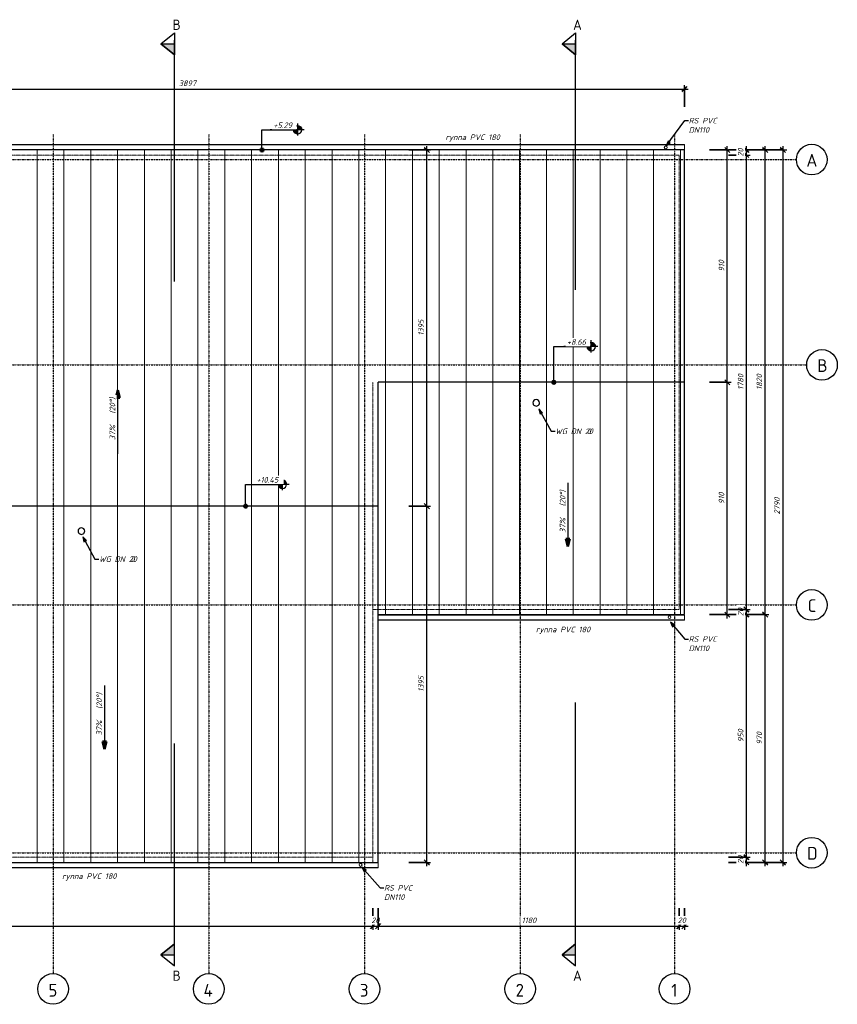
# Model space of a CAD drawing. Header units: millimetres. Extents: x -28512 to 35545, y -23593 to 14972.
# Tile 2 of 2: x 3517 to 35545, y -23593 to 14965. Entities that reach past the tile are written whole.
import ezdxf

# ---------------------------------------------------------------- set-up
doc = ezdxf.new("R2010")
doc.units = ezdxf.units.MM
doc.linetypes.add('Kreska', pattern=[4, 2.5, -1.5])
doc.linetypes.add('Linia osi', pattern=[14, 6, -3, 2, -3])
for name, color, linetype, lineweight in [('A-ANNO-DIMS', 211, 'Continuous', 20), ('A-ANNO-DIMS-100', 211, 'Continuous', 20), ('A-FLOR-OVHD', 1, 'Kreska', 20), ('A-GENM', 13, 'Continuous', 25), ('A-ROOF', 132, 'Continuous', 25), ('A-ROOF-OTLN', 132, 'Continuous', 20), ('A-ROOF-PATT', 132, 'Continuous', 25), ('G-ANNO-DIMS', 111, 'Continuous', 20), ('G-ANNO-SYMB', 111, 'Continuous', 20), ('G-ANNO-TEXT', 231, 'Continuous', 20), ('S-GRID', 1, 'Continuous', 20), ('S-GRID-IDEN', 1, 'Continuous', 25)]:
    doc.layers.add(name, color=color, linetype=linetype, lineweight=lineweight)
doc.styles.add('GOST Common', font='GOST_Common.ttf', dxfattribs={"height": 500})
doc.styles.add('GOST Common_B', font='txt', dxfattribs={"height": 400})
doc.styles.add('GOST Common_I', font='GOST_Common Italic.ttf', dxfattribs={"height": 220})
doc.dimstyles.new('Zasieczka', dxfattribs={"dimscale": 304.8, "dimtxt": 221.257299, "dimasz": 0.656168, "dimexe": 0.492126, "dimexo": 0.0625, "dimgap": 0.164042, "dimtad": 1, "dimdec": 0, "dimlfac": 0.1, "dimzin": 0, "dimdsep": 46, "dimtxsty": 'GOST Common_I', "dimblk1": 'OBLIQUE', "dimblk2": 'OBLIQUE', "dimsah": 1, "dimcen": 0.09, "dimdle": 0.492126, "dimadec": 1, "dimazin": 0, "dimtfac": 1, "dimtdec": 4, "dimtix": 1, "dimtmove": 0, "dimatfit": 3, "dimfxl": 2.296588, "dimfxlon": 1, "dimtvp": 1, "dimtfill": 1, "dimtolj": 1, "dimtzin": 0, "dimlwd": 25, "dimlwe": 25, "dimarcsym": 2})
pattern_1 = [(270, (0, 1250.3), (1050, 6e-14), [])]

# ---------------------------------------------------------------- blocks, each defined once
blk = doc.blocks.new('Rura spustowa- ściana - 110-1924162-Dach')
at = {"layer": 'A-GENM', "lineweight": 20}
for p, q in [((70, 310), (70, 290)), ((180, 290), (180, 310))]:
    blk.add_line(p, q, dxfattribs=at)
for start, end in [(0, 180), (180, 360)]:
    blk.add_arc((125, 390), 55, start, end, dxfattribs=at)
blk = doc.blocks.new('Wywiewka dachowa - 200-1936921-Dach')
at = {"layer": 'A-GENM'}
for start, end in [(360, 180), (180, 360)]:
    blk.add_arc((10, 0), 130, start, end, dxfattribs=at)
blk = doc.blocks.new('Siatka - Oś 6mm-1781598-Dach')
at = {"layer": 'S-GRID-IDEN'}
blk.add_circle((0, -0.01), 6, dxfattribs=at)
blk = doc.blocks.new('Przekrój - symbol przekroju-1790963-Dach')
at = {"layer": 'G-ANNO-SYMB'}
blk.add_hatch(color=256, dxfattribs=at).paths.add_polyline_path([(1.5, 0), (1.5, 5.33), (5.81, 0)], flags=0)
at = {"layer": 'G-ANNO-SYMB', "lineweight": 25}
for p, q in [((1.5, 5.33), (-2.82, 0)), ((1.5, 5.33), (1.5, 0)), ((1.5, 5.33), (5.81, 0)), ((5.81, 0), (1.5, 5.33)), ((1.5, 5.33), (1.5, 0)), ((-2.82, 0), (5.81, 0)), ((1.5, 0), (5.81, 0))]:
    blk.add_line(p, q, dxfattribs=at)
blk = doc.blocks.new('DIMBLOCK2-Dach')
at = {"layer": 'A-ANNO-DIMS-100', "lineweight": 25}
for p, q in [((-23649, -19831), (-23649, -20681)), ((-23649, -20531), (-23649, -19831)), ((17353, -19831), (17353, -20681)), ((17353, -20531), (17353, -19831)), ((-23649, -20531), (17353, -20531))]:
    blk.add_line(p, q, dxfattribs=at)
at = {"layer": 'A-ANNO-DIMS-100', "lineweight": 35}
for p, q in [((-23649, -20531), (-23549, -20431)), ((17353, -20531), (17453, -20431)), ((-23649, -20531), (-23749, -20631)), ((17353, -20531), (17253, -20631))]:
    blk.add_line(p, q, dxfattribs=at)
at = {"layer": 'A-ANNO-DIMS-100', "color": 0, "lineweight": 25, "insert": (-3458, -20194), "char_height": 220, "width": 742.52, "attachment_point": 1, "line_spacing_factor": 1.022761, "style": 'GOST Common_I', "bg_fill": 3, "box_fill_scale": 1.25, "bg_fill_color": 256, "bg_fill_true_color": 13158600, "bg_fill_transparency": 0}
blk.add_mtext('4100', dxfattribs=at)
blk = doc.blocks.new('_Oblique')
at = {"color": 0, "linetype": 'ByBlock', "lineweight": -2}
blk.add_line((-0.5, -0.5), (0.5, 0.5), dxfattribs=at)
blk = doc.blocks.new('DIMBLOCK3-Dach')
at = {"layer": 'A-ANNO-DIMS-100', "lineweight": 25}
for p, q in [((17353, -19831), (17353, -20681)), ((17353, -20531), (17353, -19831)), ((17553, -19831), (17553, -20681)), ((17553, -20531), (17553, -19831)), ((17353, -20531), (17553, -20531))]:
    blk.add_line(p, q, dxfattribs=at)
at = {"layer": 'A-ANNO-DIMS-100', "lineweight": 35}
for p, q in [((17353, -20531), (17453, -20431)), ((17553, -20531), (17653, -20431)), ((17353, -20531), (17253, -20631)), ((17553, -20531), (17453, -20631))]:
    blk.add_line(p, q, dxfattribs=at)
at = {"layer": 'A-ANNO-DIMS-100', "color": 0, "lineweight": 25, "insert": (17291, -20194), "char_height": 220, "width": 387.01, "attachment_point": 1, "line_spacing_factor": 1.022761, "style": 'GOST Common_I', "bg_fill": 3, "box_fill_scale": 1.25, "bg_fill_color": 256, "bg_fill_true_color": 13158600, "bg_fill_transparency": 0}
blk.add_mtext('20', dxfattribs=at)
blk = doc.blocks.new('DIMBLOCK4-Dach')
at = {"layer": 'A-ANNO-DIMS-100', "lineweight": 25}
for p, q in [((17553, -19831), (17553, -20681)), ((17553, -20531), (17553, -19831)), ((29353, -19831), (29353, -20681)), ((29353, -20531), (29353, -19831)), ((17553, -20531), (29353, -20531))]:
    blk.add_line(p, q, dxfattribs=at)
at = {"layer": 'A-ANNO-DIMS-100', "lineweight": 35}
for p, q in [((17553, -20531), (17653, -20431)), ((29353, -20531), (29453, -20431)), ((17553, -20531), (17453, -20631)), ((29353, -20531), (29253, -20631))]:
    blk.add_line(p, q, dxfattribs=at)
at = {"layer": 'A-ANNO-DIMS-100', "color": 0, "lineweight": 25, "insert": (23179, -20194), "char_height": 220, "width": 657.02, "attachment_point": 1, "line_spacing_factor": 1.022761, "style": 'GOST Common_I', "bg_fill": 3, "box_fill_scale": 1.25, "bg_fill_color": 256, "bg_fill_true_color": 13158600, "bg_fill_transparency": 0}
blk.add_mtext('1180', dxfattribs=at)
blk = doc.blocks.new('DIMBLOCK5-Dach')
at = {"layer": 'A-ANNO-DIMS-100', "lineweight": 25}
for p, q in [((29353, -19831), (29353, -20681)), ((29353, -20531), (29353, -19831)), ((29553, -19831), (29553, -20681)), ((29553, -20531), (29553, -19831)), ((29353, -20531), (29703, -20531))]:
    blk.add_line(p, q, dxfattribs=at)
at = {"layer": 'A-ANNO-DIMS-100', "lineweight": 35}
for p, q in [((29353, -20531), (29453, -20431)), ((29553, -20531), (29653, -20431)), ((29353, -20531), (29253, -20631)), ((29553, -20531), (29453, -20631))]:
    blk.add_line(p, q, dxfattribs=at)
at = {"layer": 'A-ANNO-DIMS-100', "color": 0, "lineweight": 25, "insert": (29291, -20194), "char_height": 220, "width": 387.01, "attachment_point": 1, "line_spacing_factor": 1.022761, "style": 'GOST Common_I', "bg_fill": 3, "box_fill_scale": 1.25, "bg_fill_color": 256, "bg_fill_true_color": 13158600, "bg_fill_transparency": 0}
blk.add_mtext('20', dxfattribs=at)
blk = doc.blocks.new('DIMBLOCK9-Dach')
at = {"layer": 'A-ANNO-DIMS-100', "lineweight": 35}
for p, q in [((31985, -17835), (31885, -17735)), ((31985, -18035), (31885, -17935)), ((31985, -17835), (32085, -17935)), ((31985, -18035), (32085, -18135))]:
    blk.add_line(p, q, dxfattribs=at)
at = {"layer": 'A-ANNO-DIMS-100', "lineweight": 25}
for p, q in [((31285, -17835), (32135, -17835)), ((31985, -17835), (31285, -17835)), ((31285, -18035), (32135, -18035)), ((31985, -18035), (31285, -18035)), ((31985, -18185), (31985, -17835))]:
    blk.add_line(p, q, dxfattribs=at)
at = {"layer": 'A-ANNO-DIMS-100', "color": 0, "lineweight": 25, "insert": (31648, -18096), "char_height": 220, "width": 387.01, "attachment_point": 1, "rotation": 90, "line_spacing_factor": 1.022761, "style": 'GOST Common_I', "bg_fill": 3, "box_fill_scale": 1.25, "bg_fill_color": 256, "bg_fill_true_color": 13158600, "bg_fill_transparency": 0}
blk.add_mtext('20', dxfattribs=at)
blk = doc.blocks.new('DIMBLOCK10-Dach')
at = {"layer": 'A-ANNO-DIMS-100', "lineweight": 25}
for p, q in [((31285, -8334), (32135, -8334)), ((31985, -8334), (31285, -8334)), ((31985, -17835), (31985, -8334)), ((31285, -17835), (32135, -17835)), ((31985, -17835), (31285, -17835))]:
    blk.add_line(p, q, dxfattribs=at)
at = {"layer": 'A-ANNO-DIMS-100', "lineweight": 35}
for p, q in [((31985, -8334), (31885, -8234)), ((31985, -8334), (32085, -8434)), ((31985, -17835), (31885, -17735)), ((31985, -17835), (32085, -17935))]:
    blk.add_line(p, q, dxfattribs=at)
at = {"layer": 'A-ANNO-DIMS-100', "color": 0, "lineweight": 25, "insert": (31648, -13326), "char_height": 220, "width": 580.52, "attachment_point": 1, "rotation": 90, "line_spacing_factor": 1.022761, "style": 'GOST Common_I', "bg_fill": 3, "box_fill_scale": 1.25, "bg_fill_color": 256, "bg_fill_true_color": 13158600, "bg_fill_transparency": 0}
blk.add_mtext('950', dxfattribs=at)
blk = doc.blocks.new('DIMBLOCK11-Dach')
at = {"layer": 'A-ANNO-DIMS-100', "lineweight": 35}
for p, q in [((31985, -8134), (31885, -8034)), ((31985, -8334), (31885, -8234)), ((31985, -8134), (32085, -8234)), ((31985, -8334), (32085, -8434))]:
    blk.add_line(p, q, dxfattribs=at)
at = {"layer": 'A-ANNO-DIMS-100', "lineweight": 25}
for p, q in [((31285, -8134), (32135, -8134)), ((31985, -8134), (31285, -8134)), ((31285, -8334), (32135, -8334)), ((31985, -8334), (31285, -8334)), ((31985, -8334), (31985, -8134))]:
    blk.add_line(p, q, dxfattribs=at)
at = {"layer": 'A-ANNO-DIMS-100', "color": 0, "lineweight": 25, "insert": (31648, -8395), "char_height": 220, "width": 387.01, "attachment_point": 1, "rotation": 90, "line_spacing_factor": 1.022761, "style": 'GOST Common_I', "bg_fill": 3, "box_fill_scale": 1.25, "bg_fill_color": 256, "bg_fill_true_color": 13158600, "bg_fill_transparency": 0}
blk.add_mtext('20', dxfattribs=at)
blk = doc.blocks.new('DIMBLOCK12-Dach')
at = {"layer": 'A-ANNO-DIMS-100', "lineweight": 25}
for p, q in [((31285, 9665), (32135, 9665)), ((31985, 9665), (31285, 9665)), ((31985, -8134), (31985, 9665)), ((31285, -8134), (32135, -8134)), ((31985, -8134), (31285, -8134))]:
    blk.add_line(p, q, dxfattribs=at)
at = {"layer": 'A-ANNO-DIMS-100', "lineweight": 35}
for p, q in [((31985, 9665), (31885, 9765)), ((31985, 9665), (32085, 9565)), ((31985, -8134), (31885, -8034)), ((31985, -8134), (32085, -8234))]:
    blk.add_line(p, q, dxfattribs=at)
at = {"layer": 'A-ANNO-DIMS-100', "color": 0, "lineweight": 25, "insert": (31648, 467), "char_height": 220, "width": 715.52, "attachment_point": 1, "rotation": 90, "line_spacing_factor": 1.022761, "style": 'GOST Common_I', "bg_fill": 3, "box_fill_scale": 1.25, "bg_fill_color": 256, "bg_fill_true_color": 13158600, "bg_fill_transparency": 0}
blk.add_mtext('1780', dxfattribs=at)
blk = doc.blocks.new('DIMBLOCK13-Dach')
at = {"layer": 'A-ANNO-DIMS-100', "lineweight": 25}
for p, q in [((31285, 9865), (32135, 9865)), ((31985, 9865), (31285, 9865)), ((31285, 9665), (32135, 9665)), ((31985, 9665), (31285, 9665)), ((31985, 9665), (31985, 10015))]:
    blk.add_line(p, q, dxfattribs=at)
at = {"layer": 'A-ANNO-DIMS-100', "lineweight": 35}
for p, q in [((31985, 9865), (31885, 9965)), ((31985, 9665), (31885, 9765)), ((31985, 9865), (32085, 9765)), ((31985, 9665), (32085, 9565))]:
    blk.add_line(p, q, dxfattribs=at)
at = {"layer": 'A-ANNO-DIMS-100', "color": 0, "lineweight": 25, "insert": (31648, 9604), "char_height": 220, "width": 387.01, "attachment_point": 1, "rotation": 90, "line_spacing_factor": 1.022761, "style": 'GOST Common_I', "bg_fill": 3, "box_fill_scale": 1.25, "bg_fill_color": 256, "bg_fill_true_color": 13158600, "bg_fill_transparency": 0}
blk.add_mtext('20', dxfattribs=at)
blk = doc.blocks.new('DIMBLOCK14-Dach')
at = {"layer": 'A-ANNO-DIMS-100', "lineweight": 35}
for p, q in [((31236, 765), (31136, 865)), ((31236, 765), (31336, 665)), ((31236, -8334), (31136, -8234)), ((31236, -8334), (31336, -8434))]:
    blk.add_line(p, q, dxfattribs=at)
at = {"layer": 'A-ANNO-DIMS-100', "lineweight": 25}
for p, q in [((30536, 765), (31386, 765)), ((31236, 765), (30536, 765)), ((31236, -8484), (31236, 765)), ((30536, -8334), (31386, -8334)), ((31236, -8334), (30536, -8334))]:
    blk.add_line(p, q, dxfattribs=at)
at = {"layer": 'A-ANNO-DIMS-100', "color": 0, "lineweight": 25, "insert": (30898, -4002), "char_height": 220, "width": 522.02, "attachment_point": 1, "rotation": 90, "line_spacing_factor": 1.022761, "style": 'GOST Common_I', "bg_fill": 3, "box_fill_scale": 1.25, "bg_fill_color": 256, "bg_fill_true_color": 13158600, "bg_fill_transparency": 0}
blk.add_mtext('910', dxfattribs=at)
blk = doc.blocks.new('DIMBLOCK15-Dach')
at = {"layer": 'A-ANNO-DIMS-100', "lineweight": 25}
for p, q in [((30536, 9865), (31386, 9865)), ((31236, 9865), (30536, 9865)), ((31236, 765), (31236, 10015)), ((30536, 765), (31386, 765)), ((31236, 765), (30536, 765))]:
    blk.add_line(p, q, dxfattribs=at)
at = {"layer": 'A-ANNO-DIMS-100', "lineweight": 35}
for p, q in [((31236, 9865), (31136, 9965)), ((31236, 9865), (31336, 9765)), ((31236, 765), (31136, 865)), ((31236, 765), (31336, 665))]:
    blk.add_line(p, q, dxfattribs=at)
at = {"layer": 'A-ANNO-DIMS-100', "color": 0, "lineweight": 25, "insert": (30898, 5098), "char_height": 220, "width": 522.02, "attachment_point": 1, "rotation": 90, "line_spacing_factor": 1.022761, "style": 'GOST Common_I', "bg_fill": 3, "box_fill_scale": 1.25, "bg_fill_color": 256, "bg_fill_true_color": 13158600, "bg_fill_transparency": 0}
blk.add_mtext('910', dxfattribs=at)
blk = doc.blocks.new('DIMBLOCK16-Dach')
at = {"layer": 'A-ANNO-DIMS-100', "lineweight": 25}
for p, q in [((18765, -4085), (19615, -4085)), ((19465, -4085), (18765, -4085)), ((19465, -18185), (19465, -4085)), ((18765, -18035), (19615, -18035)), ((19465, -18035), (18765, -18035))]:
    blk.add_line(p, q, dxfattribs=at)
at = {"layer": 'A-ANNO-DIMS-100', "lineweight": 35}
for p, q in [((19465, -4085), (19365, -3985)), ((19465, -4085), (19565, -4185)), ((19465, -18035), (19365, -17935)), ((19465, -18035), (19565, -18135))]:
    blk.add_line(p, q, dxfattribs=at)
at = {"layer": 'A-ANNO-DIMS-100', "color": 0, "lineweight": 25, "insert": (19127, -11358), "char_height": 220, "width": 715.52, "attachment_point": 1, "rotation": 90, "line_spacing_factor": 1.022761, "style": 'GOST Common_I', "bg_fill": 3, "box_fill_scale": 1.25, "bg_fill_color": 256, "bg_fill_true_color": 13158600, "bg_fill_transparency": 0}
blk.add_mtext('1395', dxfattribs=at)
blk = doc.blocks.new('DIMBLOCK17-Dach')
at = {"layer": 'A-ANNO-DIMS-100', "lineweight": 25}
for p, q in [((18765, 9865), (19615, 9865)), ((19465, 9865), (18765, 9865)), ((19465, -4085), (19465, 10015)), ((18765, -4085), (19615, -4085)), ((19465, -4085), (18765, -4085))]:
    blk.add_line(p, q, dxfattribs=at)
at = {"layer": 'A-ANNO-DIMS-100', "lineweight": 35}
for p, q in [((19465, 9865), (19365, 9965)), ((19465, 9865), (19565, 9765)), ((19465, -4085), (19365, -3985)), ((19465, -4085), (19565, -4185))]:
    blk.add_line(p, q, dxfattribs=at)
at = {"layer": 'A-ANNO-DIMS-100', "color": 0, "lineweight": 25, "insert": (19127, 2592), "char_height": 220, "width": 715.52, "attachment_point": 1, "rotation": 90, "line_spacing_factor": 1.022761, "style": 'GOST Common_I', "bg_fill": 3, "box_fill_scale": 1.25, "bg_fill_color": 256, "bg_fill_true_color": 13158600, "bg_fill_transparency": 0}
blk.add_mtext('1395', dxfattribs=at)
blk = doc.blocks.new('DIMBLOCK18-Dach')
at = {"layer": 'A-ANNO-DIMS-100', "lineweight": 25}
for p, q in [((32018, -8334), (32868, -8334)), ((32718, -8334), (32018, -8334)), ((32718, -18185), (32718, -8334)), ((32018, -18035), (32868, -18035)), ((32718, -18035), (32018, -18035))]:
    blk.add_line(p, q, dxfattribs=at)
at = {"layer": 'A-ANNO-DIMS-100', "lineweight": 35}
for p, q in [((32718, -8334), (32618, -8234)), ((32718, -8334), (32818, -8434)), ((32718, -18035), (32618, -17935)), ((32718, -18035), (32818, -18135))]:
    blk.add_line(p, q, dxfattribs=at)
at = {"layer": 'A-ANNO-DIMS-100', "color": 0, "lineweight": 25, "insert": (32381, -13426), "char_height": 220, "width": 580.52, "attachment_point": 1, "rotation": 90, "line_spacing_factor": 1.022761, "style": 'GOST Common_I', "bg_fill": 3, "box_fill_scale": 1.25, "bg_fill_color": 256, "bg_fill_true_color": 13158600, "bg_fill_transparency": 0}
blk.add_mtext('970', dxfattribs=at)
blk = doc.blocks.new('DIMBLOCK19-Dach')
at = {"layer": 'A-ANNO-DIMS-100', "lineweight": 25}
for p, q in [((32018, 9865), (32868, 9865)), ((32718, 9865), (32018, 9865)), ((32718, -8334), (32718, 10015)), ((32018, -8334), (32868, -8334)), ((32718, -8334), (32018, -8334))]:
    blk.add_line(p, q, dxfattribs=at)
at = {"layer": 'A-ANNO-DIMS-100', "lineweight": 35}
for p, q in [((32718, 9865), (32618, 9965)), ((32718, 9865), (32818, 9765)), ((32718, -8334), (32618, -8234)), ((32718, -8334), (32818, -8434))]:
    blk.add_line(p, q, dxfattribs=at)
at = {"layer": 'A-ANNO-DIMS-100', "color": 0, "lineweight": 25, "insert": (32381, 467), "char_height": 220, "width": 715.52, "attachment_point": 1, "rotation": 90, "line_spacing_factor": 1.022761, "style": 'GOST Common_I', "bg_fill": 3, "box_fill_scale": 1.25, "bg_fill_color": 256, "bg_fill_true_color": 13158600, "bg_fill_transparency": 0}
blk.add_mtext('1820', dxfattribs=at)
blk = doc.blocks.new('DIMBLOCK20-Dach')
at = {"layer": 'A-ANNO-DIMS-100', "lineweight": 25}
for p, q in [((32712, 9865), (33562, 9865)), ((33412, 9865), (32712, 9865)), ((33412, 10015), (33412, -18185)), ((32712, -18035), (33562, -18035)), ((33412, -18035), (32712, -18035))]:
    blk.add_line(p, q, dxfattribs=at)
at = {"layer": 'A-ANNO-DIMS-100', "lineweight": 35}
for p, q in [((33412, 9865), (33312, 9965)), ((33412, 9865), (33512, 9765)), ((33412, -18035), (33312, -17935)), ((33412, -18035), (33512, -18135))]:
    blk.add_line(p, q, dxfattribs=at)
at = {"layer": 'A-ANNO-DIMS-100', "color": 0, "lineweight": 25, "insert": (33074, -4408), "char_height": 220, "width": 774.03, "attachment_point": 1, "rotation": 90, "line_spacing_factor": 1.022761, "style": 'GOST Common_I', "bg_fill": 3, "box_fill_scale": 1.25, "bg_fill_color": 256, "bg_fill_true_color": 13158600, "bg_fill_transparency": 0}
blk.add_mtext('2790', dxfattribs=at)
blk = doc.blocks.new('DIMBLOCK22-Dach')
at = {"layer": 'A-ANNO-DIMS-100', "lineweight": 25}
for p, q in [((-9413, 11549), (-9413, 12399)), ((29553, 11549), (29553, 12399)), ((-9413, 12249), (29703, 12249)), ((-9413, 12249), (-9413, 11549)), ((29553, 12249), (29553, 11549))]:
    blk.add_line(p, q, dxfattribs=at)
at = {"layer": 'A-ANNO-DIMS-100', "lineweight": 35}
for p, q in [((-9413, 12249), (-9313, 12349)), ((29553, 12249), (29653, 12349)), ((-9413, 12249), (-9513, 12149)), ((29553, 12249), (29453, 12149))]:
    blk.add_line(p, q, dxfattribs=at)
at = {"layer": 'A-ANNO-DIMS-100', "color": 0, "lineweight": 25, "insert": (9747, 12586), "char_height": 220, "width": 774.03, "attachment_point": 1, "line_spacing_factor": 1.022761, "style": 'GOST Common_I', "bg_fill": 3, "box_fill_scale": 1.25, "bg_fill_color": 256, "bg_fill_true_color": 13158600, "bg_fill_transparency": 0}
blk.add_mtext('3897', dxfattribs=at)
blk = doc.blocks.new('Rzędne punktów - Etyk_Wymiar punktowy_Rzędna - Koło pełne-1053112-Dach')
at = {"layer": 'G-ANNO-DIMS'}
h = blk.add_hatch(color=256, dxfattribs=at)
edge = h.paths.add_edge_path(flags=0)
edge.add_line((0, 0), (-1.6, 0))
edge.add_arc((0, 0), 1.6, 90, 180, ccw=False)
edge.add_line((0, 1.6), (0, 0))
h = blk.add_hatch(color=256, dxfattribs=at)
edge = h.paths.add_edge_path(flags=0)
edge.add_line((0, 0), (1.6, 0))
edge.add_arc((0, 0), 1.6, 270, 360, ccw=False)
edge.add_line((0, -1.6), (0, 0))
at = {"layer": 'G-ANNO-DIMS', "lineweight": 25}
for p, q in [((-2.56, 0), (10.75, 0)), ((0, -2.29), (0, 2.51))]:
    blk.add_line(p, q, dxfattribs=at)
blk.add_circle((0, 0), 1.6, dxfattribs=at)
for start, end in [(90, 180), (270, 360)]:
    blk.add_arc((0, 0), 1.6, start, end, dxfattribs=at)

msp = doc.modelspace()

# ---------------------------------------------------------------- hatches: boundary and pattern name
at = {"layer": 'A-ROOF-PATT', "lineweight": 20}
h = msp.add_hatch(dxfattribs=at)
h.set_pattern_fill('FP_4', color=256, style=0, pattern_type=2)
h.set_pattern_definition(pattern_1)
h.paths.add_polyline_path([(17552.6, -4085.2), (17552.6, 765.5), (17352.6, 765.5), (17352.6, 9864.8), (-9413.2, 9864.8), (-8871.1, 4087), (-23849.2, 2676.9), (-23849.2, -4085.2), (16418.2, -4085.2)], flags=0)
h = msp.add_hatch(dxfattribs=at)
h.set_pattern_fill('FP_4', color=256, style=0, pattern_type=2)
h.set_pattern_definition(pattern_1)
h.paths.add_polyline_path([(29552.6, 765.5), (29552.6, 9864.8), (17352.6, 9864.8), (17352.6, 765.5), (17552.6, 765.5)], flags=0)
h = msp.add_hatch(dxfattribs=at)
h.set_pattern_fill('FP_3', color=256, style=0, pattern_type=2)
h.set_pattern_definition([(90, (0, -1066), (-1050, 6e-14), [])])
h.paths.add_polyline_path([(29514.2, -8333.9), (29552.6, -8333.9), (29552.6, 765.5), (17552.6, 765.5), (17552.6, -8333.9), (29046.4, -8333.9)], flags=0)
h.paths.add_polyline_path([(23750, -165.2), (23716.4, -160.8), (23685, -147.8), (23658.1, -127.1), (23637.4, -100.2), (23624.4, -68.8), (23620, -35.2), (23624.4, -1.5), (23637.4, 29.8), (23658.1, 56.7), (23685, 77.4), (23716.4, 90.4), (23750, 94.8), (23783.6, 90.4), (23815, 77.4), (23841.9, 56.7), (23862.6, 29.8), (23875.6, -1.5), (23880, -35.2), (23875.6, -68.8), (23862.6, -100.2), (23841.9, -127.1), (23815, -147.8), (23783.6, -160.8)], flags=0)
h = msp.add_hatch(dxfattribs=at)
h.set_pattern_fill('FP_6', color=256, style=0, pattern_type=2)
h.set_pattern_definition([(90, (0, -2234.2), (-1050, 6e-14), [])])
h.paths.add_polyline_path([(17353.6, -18035.2), (17552.6, -18035.2), (17552.6, -4085.2), (-23849.2, -4085.2), (-23849.2, -18035.2), (16885.9, -18035.2)], flags=0)
h.paths.add_polyline_path([(5933, -5192.1), (5899.3, -5187.7), (5868, -5174.7), (5841.1, -5154), (5820.4, -5127.1), (5807.4, -5095.8), (5803, -5062.1), (5807.4, -5028.5), (5820.4, -4997.1), (5841.1, -4970.2), (5868, -4949.5), (5899.3, -4936.5), (5933, -4932.1), (5966.6, -4936.5), (5998, -4949.5), (6024.9, -4970.2), (6045.6, -4997.1), (6058.5, -5028.5), (6063, -5062.1), (6058.5, -5095.8), (6045.6, -5127.1), (6024.9, -5154), (5998, -5174.7), (5966.6, -5187.7)], flags=0)
h.paths.add_polyline_path([(-13500, -5185.2), (-13533.6, -5180.8), (-13565, -5167.8), (-13591.9, -5147.1), (-13612.6, -5120.2), (-13625.6, -5088.8), (-13630, -5055.2), (-13625.6, -5021.5), (-13612.6, -4990.2), (-13591.9, -4963.3), (-13565, -4942.6), (-13533.6, -4929.6), (-13500, -4925.2), (-13466.4, -4929.6), (-13435, -4942.6), (-13408.1, -4963.3), (-13387.4, -4990.2), (-13374.4, -5021.5), (-13370, -5055.2), (-13374.4, -5088.8), (-13387.4, -5120.2), (-13408.1, -5147.1), (-13435, -5167.8), (-13466.4, -5180.8)], flags=0)
at = {"layer": 'G-ANNO-DIMS', "lineweight": 50}
h = msp.add_hatch(color=256, dxfattribs=at)
edge = h.paths.add_edge_path(flags=0)
edge.add_arc((13008.5, 9864.8), 60, 0, 360)
h = msp.add_hatch(color=256, dxfattribs=at)
edge = h.paths.add_edge_path(flags=0)
edge.add_arc((24439.8, 765.5), 60, 0, 360)
for points in [[(7356.9, 462.2), (7276.5, 162.2), (7437.3, 162.2)], [(24991.1, -5671), (25071.4, -5371), (24910.7, -5371)], [(6840.7, -13607.1), (6921.1, -13307.1), (6760.3, -13307.1)]]:
    msp.add_hatch(color=256, dxfattribs=at).paths.add_polyline_path(points, flags=0)
h = msp.add_hatch(color=256, dxfattribs=at)
edge = h.paths.add_edge_path(flags=0)
edge.add_arc((12366.8, -4085.2), 60, 0, 360)
at = {"layer": 'G-ANNO-TEXT', "lineweight": 25}
for points in [[(28838.9, 10021.5), (29000.7, 10150.7), (28914.5, 10214.3)], [(23855.1, -273.8), (23903, -475.3), (23997.3, -424.3)], [(5987.1, -5280.5), (6035, -5481.9), (6129.3, -5430.9)], [(29006.6, -8622.6), (29094.8, -8810), (29176.6, -8740.8)], [(16917.5, -18223.1), (17010.2, -18408.2), (17090.4, -18337.1)]]:
    msp.add_hatch(color=250, dxfattribs=at).paths.add_polyline_path(points, flags=0)

# ---------------------------------------------------------------- linework, layer by layer
at = {"layer": 'A-FLOR-OVHD'}
for p, q in [((29352.6, 9664.8), (-9422.7, 9664.8)), ((29352.6, -8133.9), (29352.6, 9664.8)), ((17352.6, -18035.2), (17352.6, 765.5)), ((17352.6, -8133.9), (29352.6, -8133.9)), ((-23649.2, -17835.2), (17352.6, -17835.2))]:
    msp.add_line(p, q, dxfattribs=at)
at = {"layer": 'A-ROOF'}
for p, q in [((29552.6, 9864.8), (-9587.4, 9864.8)), ((29552.6, -8333.9), (29552.6, 9864.8)), ((29552.6, 765.5), (17552.6, 765.5)), ((17552.6, -18035.2), (17552.6, 765.5)), ((17552.6, -4085.2), (-23849.2, -4085.2)), ((17552.6, -8333.9), (29552.6, -8333.9)), ((-23849.2, -18035.2), (17552.6, -18035.2))]:
    msp.add_line(p, q, dxfattribs=at)
at = {"layer": 'A-ROOF-OTLN'}
for p, q in [((29552.6, 10079.1), (-9413.2, 10079.1)), ((-9413.2, 10061.8), (29552.6, 10061.8)), ((29552.6, 10079.1), (29552.6, 9884.8)), ((-9413.2, 9887.8), (29552.6, 9887.8)), ((-9413.2, 9884.8), (29552.6, 9884.8)), ((29552.6, -8353.9), (17552.6, -8353.9)), ((29552.6, -8356.9), (17552.6, -8356.9)), ((29552.6, -8353.9), (29552.6, -8548.2)), ((29552.6, -8530.9), (17552.6, -8530.9)), ((17552.6, -8548.2), (29552.6, -8548.2)), ((17552.6, -18055.2), (-23849.2, -18055.2)), ((17552.6, -18058.2), (-23849.2, -18058.2)), ((17552.6, -18055.2), (17552.6, -18249.5)), ((17552.6, -18232.2), (-23849.2, -18232.2)), ((-23849.2, -18249.5), (17552.6, -18249.5))]:
    msp.add_line(p, q, dxfattribs=at)
at = {"layer": 'G-ANNO-DIMS', "lineweight": 25}
for p, q in [((13008.5, 10653.4), (14406.5, 10653.4)), ((13008.5, 9864.8), (13008.5, 10653.4)), ((24439.8, 2163.9), (25907, 2163.9)), ((24439.8, 765.5), (24439.8, 2163.9)), ((12366.8, -3233.3), (13813.1, -3233.3)), ((12366.8, -4085.2), (12366.8, -3233.3))]:
    msp.add_line(p, q, dxfattribs=at)
at = {"layer": 'G-ANNO-DIMS', "lineweight": 50}
for p, q in [((7356.9, 462.2), (7276.5, 162.2)), ((7437.3, 162.2), (7356.9, 462.2)), ((7276.5, 162.2), (7437.3, 162.2)), ((25071.4, -5371), (24910.7, -5371)), ((24910.7, -5371), (24991.1, -5671)), ((24991.1, -5671), (25071.4, -5371)), ((6921.1, -13307.1), (6760.3, -13307.1)), ((6760.3, -13307.1), (6840.7, -13607.1)), ((6840.7, -13607.1), (6921.1, -13307.1))]:
    msp.add_line(p, q, dxfattribs=at)
for centre in [(13008.5, 9864.8), (24439.8, 765.5), (12366.8, -4085.2)]:
    msp.add_circle(centre, 60, dxfattribs=at)
at = {"layer": 'G-ANNO-SYMB', "lineweight": 30}
for p, q in [((9581.4, 4708.6), (9581.4, 14166)), ((25294.1, 4390.6), (25294.1, 14166)), ((25294.1, -21801.6), (25294.1, -11770.4)), ((9581.4, -21801.6), (9581.4, -13376.1))]:
    msp.add_line(p, q, dxfattribs=at)
at = {"layer": 'G-ANNO-TEXT', "color": 250, "lineweight": 25}
for p, q in [((28838.9, 10021.5), (29569.2, 11011.7)), ((29569.2, 11011.7), (29719.8, 11011.7)), ((28914.5, 10214.3), (28838.9, 10021.5)), ((28838.9, 10021.5), (29000.7, 10150.7)), ((29000.7, 10150.7), (28914.5, 10214.3)), ((23855.1, -273.8), (23903, -475.3)), ((23997.3, -424.3), (23855.1, -273.8)), ((23855.1, -273.8), (24330.5, -1153.4)), ((23903, -475.3), (23997.3, -424.3)), ((24330.5, -1153.4), (24489, -1153.4)), ((5987.1, -5280.5), (6035, -5481.9)), ((6129.3, -5430.9), (5987.1, -5280.5)), ((5987.1, -5280.5), (6462.5, -6160.1)), ((6035, -5481.9), (6129.3, -5430.9)), ((6462.5, -6160.1), (6621, -6160.1)), ((29006.6, -8622.6), (29094.8, -8810)), ((29176.6, -8740.8), (29006.6, -8622.6)), ((29006.6, -8622.6), (29569.2, -9288.3)), ((29094.8, -8810), (29176.6, -8740.8)), ((29569.2, -9288.3), (29719.8, -9288.3)), ((16917.5, -18223.1), (17010.2, -18408.2)), ((17090.4, -18337.1), (16917.5, -18223.1)), ((16917.5, -18223.1), (17636, -19032.5)), ((17010.2, -18408.2), (17090.4, -18337.1)), ((17636, -19032.5), (17786.5, -19032.5))]:
    msp.add_line(p, q, dxfattribs=at)
at = {"layer": 'S-GRID', "linetype": 'Linia osi', "lineweight": 25}
for p, q in [((4822.6, 10465.2), (4822.6, -22393.8)), ((10922.6, 10465.2), (10922.6, -22393.8)), ((17022.6, 10465.2), (17022.6, -22393.8)), ((23122.6, 10465.2), (23122.6, -22393.8)), ((29172.6, 10465.2), (29172.6, -22393.8)), ((-27003.7, 9484.8), (33944.2, 9484.8)), ((-27003.7, 1444.8), (34346, 1444.8)), ((-27003.7, -7955.2), (33944.2, -7955.2)), ((-27003.7, -17655.2), (33944.2, -17655.2))]:
    msp.add_line(p, q, dxfattribs=at)

# ---------------------------------------------------------------- block references
at = {"layer": 'A-GENM'}
msp.add_blockref('Rura spustowa- ściana - 110-1924162-Dach', (28697.6, 9574.8), dxfattribs=at)
at = {"layer": 'A-GENM', "rotation": 180}
for name, p in [('Wywiewka dachowa - 200-1936921-Dach', (23759.9, -35.2)), ('Wywiewka dachowa - 200-1936921-Dach', (5942.9, -5062.1)), ('Rura spustowa- ściana - 110-1924162-Dach', (29097.6, -8043.9)), ('Rura spustowa- ściana - 110-1924162-Dach', (16997.6, -17745.2))]:
    msp.add_blockref(name, p, dxfattribs=at)
at = {"layer": 'G-ANNO-DIMS', "lineweight": 25, "extrusion": (0, 0, -1), "xscale": 99.99999999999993, "yscale": 99.99999999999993, "zscale": 99.99999999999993}
for p in [(-14406.5, 10653.4), (-25907, 2163.9), (-13813.1, -3233.3)]:
    msp.add_blockref('Rzędne punktów - Etyk_Wymiar punktowy_Rzędna - Koło pełne-1053112-Dach', p, dxfattribs=at)
at = {"layer": 'G-ANNO-SYMB', "lineweight": 25, "extrusion": (0, 0, -1), "xscale": 99.99999999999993, "yscale": 99.99999999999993, "zscale": 99.99999999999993, "rotation": 270.0000000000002}
for p in [(-9581.4, 14166), (-25294.1, 14166)]:
    msp.add_blockref('Przekrój - symbol przekroju-1790963-Dach', p, dxfattribs=at)
at = {"layer": 'G-ANNO-SYMB', "lineweight": 25, "xscale": 99.99999999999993, "yscale": 99.99999999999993, "zscale": 99.99999999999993, "rotation": 90}
for p in [(9581.4, -21801.6), (25294.1, -21801.6)]:
    msp.add_blockref('Przekrój - symbol przekroju-1790963-Dach', p, dxfattribs=at)
at = {"layer": 'S-GRID-IDEN', "xscale": 99.99999999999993, "yscale": 99.99999999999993, "zscale": 99.99999999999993}
for p, rotation in [((34544.2, 9484.8), 269.9999999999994), ((34946, 1444.8), 269.9999999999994), ((34544.2, -7955.2), 269.9999999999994), ((34544.2, -17655.2), 269.9999999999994), ((4822.6, -22993.8), 180), ((10922.6, -22993.8), 180), ((17022.6, -22993.8), 180), ((23122.6, -22993.8), 180), ((29172.6, -22993.8), 180)]:
    msp.add_blockref('Siatka - Oś 6mm-1781598-Dach', p, dxfattribs=dict(at, rotation=rotation))

# ---------------------------------------------------------------- texts
at = {"layer": 'G-ANNO-SYMB', "char_height": 400, "attachment_point": 1, "style": 'GOST Common_B'}
for s, insert, width in [('\\fGOST Common|b1|i0|c238|p34|;B', (9501.2, 14965.2), 392.827), ('\\fGOST Common|b1|i0|c238|p34|;A', (25193.8, 14965.2), 440.928), ('\\fGOST Common|b1|i0|c238|p34|;B', (9501.2, -22272.4), 392.827), ('\\fGOST Common|b1|i0|c238|p34|;A', (25193.8, -22272.4), 440.928)]:
    msp.add_mtext(s, dxfattribs=dict(at, insert=insert, width=width))
at = {"layer": 'G-ANNO-TEXT', "color": 7, "lineweight": 25, "char_height": 220, "attachment_point": 1, "style": 'GOST Common_I'}
for s, insert, width in [('RS PVC ', (29723, 11121.7), 1250.632), ('rynna PVC 180', (20196.6, 10473.2), 2220.674), ('DN110', (29723, 10757.9), 889.873), ('WG DN 20', (24492.2, -1043.4), 1499.156), ('\\fGOST Common|b0|i1|c238|p34|;0', (25729.2, -1043.4), 184.388), ('WG DN 20', (6624.2, -6050.1), 1499.156), ('\\fGOST Common|b0|i1|c238|p34|;0', (7861.1, -6050.1), 184.388), ('rynna PVC 180', (23736.2, -8804.5), 2220.674), ('RS PVC ', (29723, -9178.3), 1250.632), ('DN110', (29723, -9542.1), 889.873), ('rynna PVC 180', (5179.8, -18463.3), 2220.674), ('RS PVC ', (17789.7, -18922.5), 1250.632), ('DN110', (17789.7, -19286.3), 889.873)]:
    msp.add_mtext(s, dxfattribs=dict(at, insert=insert, width=width))
at = {"layer": 'S-GRID-IDEN', "lineweight": 20, "char_height": 500, "attachment_point": 1, "style": 'GOST Common'}
for s, insert, width in [('\\fGOST Common|b0|i0|c238|p34|;A', (34333.9, 9709.5), 553.164), ('\\fGOST Common|b0|i0|c238|p34|;B', (34758.7, 1669.5), 497.046), ('\\fGOST Common|b0|i0|c238|p34|;C', (34383.4, -7730.5), 432.911), ('\\fGOST Common|b0|i0|c238|p34|;D', (34360.4, -17430.5), 489.029), ('\\fGOST Common|b0|i0|c238|p34|;5', (4643.1, -22792.7), 432.911), ('\\fGOST Common|b0|i0|c238|p34|;4', (10720.1, -22792.7), 489.029), ('\\fGOST Common|b0|i0|c238|p34|;3', (16843.1, -22792.7), 432.911), ('\\fGOST Common|b0|i0|c238|p34|;2', (22943.1, -22792.7), 432.911), ('\\fGOST Common|b0|i0|c238|p34|;1', (29042.6, -22792.7), 312.658)]:
    msp.add_mtext(s, dxfattribs=dict(at, insert=insert, width=width))

# ---------------------------------------------------------------- next in the draw order: texts
at = {"layer": 'G-ANNO-DIMS', "lineweight": 25, "char_height": 220, "attachment_point": 1, "line_spacing_factor": 1.022761, "style": 'GOST Common_I', "bg_fill": 3, "box_fill_scale": 1.25, "bg_fill_color": 256, "bg_fill_true_color": 13158600, "bg_fill_transparency": 0}
for s, insert, width in [('+5.29', (13453.6, 10940.9), 846.962), ('+8.66', (24954.1, 2451.4), 846.962), ('+10.45', (12792.7, -2945.8), 1008.92)]:
    msp.add_mtext(s, dxfattribs=dict(at, insert=insert, width=width))
at = {"layer": 'G-ANNO-DIMS', "lineweight": 25, "char_height": 220, "width": 1704.544, "attachment_point": 1, "rotation": 90, "line_spacing_factor": 1.022761, "style": 'GOST Common_I', "bg_fill": 3, "box_fill_scale": 1.25, "bg_fill_color": 256, "bg_fill_true_color": 13158600, "bg_fill_transparency": 0}
for insert in [(7039.4, -1498), (24673.6, -5131.3), (6523.2, -13067.3)]:
    msp.add_mtext('37%   (20°)', dxfattribs=dict(at, insert=insert))

# ---------------------------------------------------------------- next in the draw order: dimensions: what is measured, and where the dimension line sits
at = {"layer": 'A-ANNO-DIMS', "lineweight": 25}
for base, p1, p2, override, picture, middle in [((29552.6, 12248.9), (-9413.2, 11548.9), (29552.6, 11548.9), {"dimpost": '<>', "dimfxl": 38965.877487}, 'DIMBLOCK22-Dach', (10069.7, 12410.3)), ((17352.6, -20531.5), (-23649.2, -19831.5), (17352.6, -19831.5), {"dimpost": '<>', "dimfxl": 41001.8223}, 'DIMBLOCK2-Dach', (-3148.3, -20371.5))]:
    dim = msp.add_linear_dim(base=base, p1=p1, p2=p2, dimstyle='Zasieczka', override=override, dxfattribs=at)
    dim.commit()
    dim.dimension.update_dxf_attribs({"geometry": picture, "text_midpoint": middle})
for base, p1, p2, override, picture, middle in [((19464.7, -4085.2), (18764.7, -18035.2), (18764.7, -4085.2), {"dimpost": '<>', "dimfxl": 13950}, 'DIMBLOCK16-Dach', (19304.7, -11060.2)), ((31985.5, -17835.2), (31285.5, -18035.2), (31285.5, -17835.2), {"dimpost": '<>', "dimfxl": 200}, 'DIMBLOCK9-Dach', (31825.5, -17935.2))]:
    dim = msp.add_linear_dim(base=base, p1=p1, p2=p2, angle=90, dimstyle='Zasieczka', override=override, dxfattribs=at)
    dim.commit()
    dim.dimension.update_dxf_attribs({"geometry": picture, "text_midpoint": middle})

# ---------------------------------------------------------------- next in the draw order: linework, layer by layer
at = {"layer": 'G-ANNO-DIMS', "lineweight": 25}
for p, q in [((7356.9, -2037.8), (7356.9, 462.2)), ((24991.1, -3171), (24991.1, -5671)), ((6840.7, -11107.1), (6840.7, -13607.1))]:
    msp.add_line(p, q, dxfattribs=at)

# ---------------------------------------------------------------- next in the draw order: dimensions: what is measured, and where the dimension line sits
at = {"layer": 'A-ANNO-DIMS', "lineweight": 25}
for base, p1, p2, override, picture, middle in [((19464.7, 9864.8), (18764.7, -4085.2), (18764.7, 9864.8), {"dimpost": '<>', "dimfxl": 13950}, 'DIMBLOCK17-Dach', (19304.7, 2889.8)), ((31985.5, -8333.9), (31285.5, -17835.2), (31285.5, -8333.9), {"dimpost": '<>', "dimfxl": 9501.297442}, 'DIMBLOCK10-Dach', (31825.5, -13084.5))]:
    dim = msp.add_linear_dim(base=base, p1=p1, p2=p2, angle=90, dimstyle='Zasieczka', override=override, dxfattribs=at)
    dim.commit()
    dim.dimension.update_dxf_attribs({"geometry": picture, "text_midpoint": middle})
dim = msp.add_linear_dim(base=(17552.6, -20531.5), p1=(17352.6, -19831.5), p2=(17552.6, -19831.5), dimstyle='Zasieczka', override={"dimpost": '<>', "dimfxl": 200}, dxfattribs=at)
dim.commit()
dim.dimension.update_dxf_attribs({"geometry": 'DIMBLOCK3-Dach', "text_midpoint": (17452.6, -20371.5)})

# ---------------------------------------------------------------- next in the draw order: dimensions: what is measured, and where the dimension line sits
dim = msp.add_linear_dim(base=(31985.5, -8133.9), p1=(31285.5, -8333.9), p2=(31285.5, -8133.9), angle=90, dimstyle='Zasieczka', override={"dimpost": '<>', "dimfxl": 200}, dxfattribs=at)
dim.commit()
dim.dimension.update_dxf_attribs({"geometry": 'DIMBLOCK11-Dach', "text_midpoint": (31825.5, -8233.9)})
dim = msp.add_linear_dim(base=(29352.6, -20531.5), p1=(17552.6, -19831.5), p2=(29352.6, -19831.5), dimstyle='Zasieczka', override={"dimpost": '<>', "dimfxl": 11800}, dxfattribs=at)
dim.commit()
dim.dimension.update_dxf_attribs({"geometry": 'DIMBLOCK4-Dach', "text_midpoint": (23452.6, -20371.5)})

# ---------------------------------------------------------------- next in the draw order: dimensions: what is measured, and where the dimension line sits
dim = msp.add_linear_dim(base=(31985.5, 9664.8), p1=(31285.5, -8133.9), p2=(31285.5, 9664.8), angle=90, dimstyle='Zasieczka', override={"dimpost": '<>', "dimfxl": 17798.702559}, dxfattribs=at)
dim.commit()
dim.dimension.update_dxf_attribs({"geometry": 'DIMBLOCK12-Dach', "text_midpoint": (31824.1, 765.5)})
dim = msp.add_linear_dim(base=(29552.6, -20531.5), p1=(29352.6, -19831.5), p2=(29552.6, -19831.5), dimstyle='Zasieczka', override={"dimpost": '<>', "dimfxl": 200}, dxfattribs=at)
dim.commit()
dim.dimension.update_dxf_attribs({"geometry": 'DIMBLOCK5-Dach', "text_midpoint": (29452.6, -20371.5)})

# ---------------------------------------------------------------- next in the draw order: dimensions: what is measured, and where the dimension line sits
for base, p1, p2, override, picture, middle in [((31985.5, 9864.8), (31285.5, 9664.8), (31285.5, 9864.8), {"dimpost": '<>', "dimfxl": 200}, 'DIMBLOCK13-Dach', (31825.5, 9764.8)), ((31235.6, 765.5), (30535.6, -8333.9), (30535.6, 765.5), {"dimpost": '<>', "dimfxl": 9099.351279}, 'DIMBLOCK14-Dach', (31075.6, -3784.2)), ((32718, -8333.9), (32018, -18035.2), (32018, -8333.9), {"dimpost": '<>', "dimfxl": 9701.297442}, 'DIMBLOCK18-Dach', (32556.6, -13184.5))]:
    dim = msp.add_linear_dim(base=base, p1=p1, p2=p2, angle=90, dimstyle='Zasieczka', override=override, dxfattribs=at)
    dim.commit()
    dim.dimension.update_dxf_attribs({"geometry": picture, "text_midpoint": middle})

# ---------------------------------------------------------------- next in the draw order: dimensions: what is measured, and where the dimension line sits
for base, p1, p2, override, picture, middle in [((31235.6, 9864.8), (30535.6, 765.5), (30535.6, 9864.8), {"dimpost": '<>', "dimfxl": 9099.351279}, 'DIMBLOCK15-Dach', (31075.6, 5315.1)), ((32718, 9864.8), (32018, -8333.9), (32018, 9864.8), {"dimpost": '<>', "dimfxl": 18198.702559}, 'DIMBLOCK19-Dach', (32558, 765.5))]:
    dim = msp.add_linear_dim(base=base, p1=p1, p2=p2, angle=90, dimstyle='Zasieczka', override=override, dxfattribs=at)
    dim.commit()
    dim.dimension.update_dxf_attribs({"geometry": picture, "text_midpoint": middle})

# ---------------------------------------------------------------- next in the draw order: dimensions: what is measured, and where the dimension line sits
dim = msp.add_linear_dim(base=(33411.6, -18035.2), p1=(32711.6, 9864.8), p2=(32711.6, -18035.2), angle=90, dimstyle='Zasieczka', override={"dimpost": '<>', "dimfxl": 27900.000001}, dxfattribs=at)
dim.commit()
dim.dimension.update_dxf_attribs({"geometry": 'DIMBLOCK20-Dach', "text_midpoint": (33250.2, -4085.2)})

doc.saveas('drawing.dxf')
